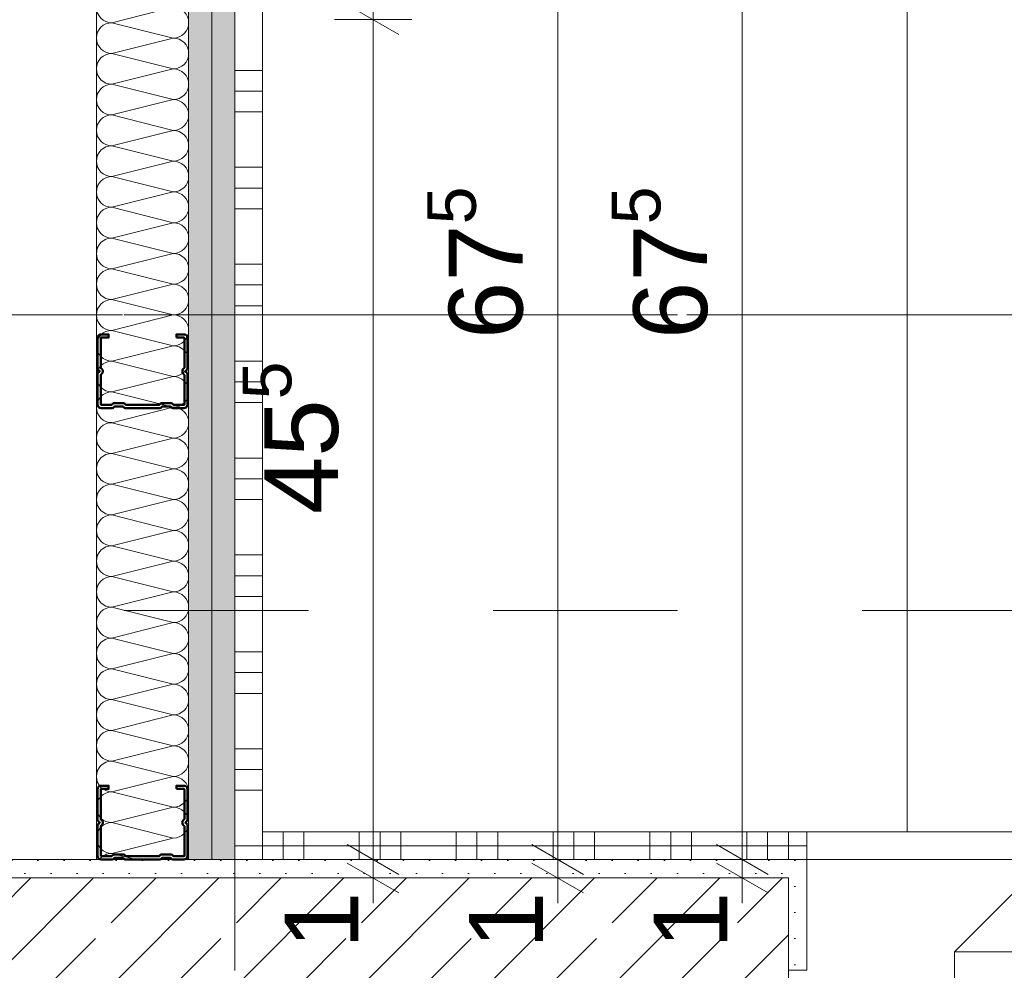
# Model space of a CAD drawing. Header units: metres. Extents: x -3.5 to 65.3, y -10.9 to 16.7.
# Tile 71 of 138: x 40.323 to 40.857, y 0.195 to 0.71. Entities that reach past the tile are written whole.
import ezdxf

# ---------------------------------------------------------------- set-up
doc = ezdxf.new("R2010")
doc.units = ezdxf.units.M
doc.header["$MEASUREMENT"] = 0
for name, pattern in [('Achse', [0.08, 0.04, -0.02, 0, -0.02]), ('Strichlinie doppelt', [0.218722, 0.105833, -0.042333, 0.028222, -0.042333]), ('Strichlinie eng', [0.046, 0.03, -0.016]), ('Untersicht', [0.04, 0.03, -0.01]), ('Wipeout_Contour', [1, 0, -1])]:
    doc.linetypes.add(name, pattern=pattern)
for name, color, linetype in [('102 - Bemaßung_ Beschriftung.Detail_ Ausschnitt', 7, 'Continuous'), ('451 - Universal.Achsen Raster', 7, 'Continuous'), ('604 - Struktur.Wand Aussen', 7, 'Continuous'), ('608 - Struktur.Träger', 7, 'Continuous'), ('654 - Abdeckung.Wand Belag', 7, 'Continuous'), ('660 - Unterkonstruktion.Trockenbau', 7, 'Continuous'), ('Neubau_606 - Struktur.Wand Innen Ausbau', 7, 'Continuous'), ('Neubau_650 - Abdeckung.Fußboden Aufbau', 7, 'Continuous'), ('Neubau_653 - Abdeckung.TB Verkofferung', 7, 'Continuous')]:
    doc.layers.add(name, color=color, linetype=linetype)
doc.styles.add('ERSTELLTER_STIL_1', font='txt')
doc.dimstyles.new('ERSTELLTER_STIL__1', dxfattribs={"dimtxt": 0.04, "dimasz": 0.02128, "dimexe": 0.18, "dimexo": 0.0625, "dimgap": 0, "dimtad": 1, "dimzin": 0, "dimdsep": 46, "dimtxsty": 'ERSTELLTER_STIL_1', "dimblk": 'ARROWHEAD_2', "dimblk1": 'ARROWHEAD_2', "dimblk2": 'ARROWHEAD_2', "dimcen": 0.09, "dimse1": 1, "dimse2": 1, "dimclrd": 7, "dimclre": 7, "dimclrt": 7, "dimazin": 0, "dimtfac": 1, "dimtdec": 4, "dimtmove": 0, "dimatfit": 3, "dimfxl": 1, "dimtolj": 1, "dimtzin": 0, "dimarcsym": 0})
doc.dimstyles.new('ERSTELLTER_STIL__2', dxfattribs={"dimtxt": 0.04, "dimasz": 0.02128, "dimexe": 0.18, "dimexo": 0.0625, "dimgap": 0, "dimtad": 1, "dimzin": 0, "dimdsep": 46, "dimtxsty": 'ERSTELLTER_STIL_1', "dimblk": 'ARROWHEAD_2', "dimblk1": 'ARROWHEAD_2', "dimblk2": 'ARROWHEAD_2', "dimcen": 0.09, "dimse1": 1, "dimse2": 1, "dimclrd": 7, "dimclre": 7, "dimclrt": 7, "dimazin": 0, "dimtfac": 1, "dimtdec": 4, "dimtmove": 2, "dimatfit": 3, "dimfxl": 1, "dimtolj": 1, "dimtzin": 0, "dimarcsym": 0})
doc.dimstyles.new('ERSTELLTER_STIL__3', dxfattribs={"dimtxt": 0.04, "dimasz": 0.02128, "dimexe": 0.18, "dimexo": 0.0625, "dimgap": 0, "dimtad": 1, "dimtih": 1, "dimtoh": 1, "dimzin": 0, "dimdsep": 46, "dimtxsty": 'ERSTELLTER_STIL_1', "dimblk": 'ARROWHEAD_2', "dimblk1": 'ARROWHEAD_2', "dimblk2": 'ARROWHEAD_2', "dimcen": 0.09, "dimse1": 1, "dimse2": 1, "dimclrd": 7, "dimclre": 7, "dimclrt": 7, "dimazin": 0, "dimtfac": 1, "dimtdec": 4, "dimtmove": 0, "dimatfit": 3, "dimfxl": 1, "dimtolj": 1, "dimtzin": 0, "dimarcsym": 0})
pattern_1 = [(45, (0, 0), (-0.0070710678, 0.0070710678), [0, -0.01])]

# ---------------------------------------------------------------- blocks, each defined once
blk = doc.blocks.new('*X55')
at = {"layer": 'Neubau_606 - Struktur.Wand Innen Ausbau', "color": 7, "linetype": 'Continuous', "lineweight": 5}
for p, q in [((40.40669, 0.71665), (40.37336, 0.70832)), ((40.40669, 0.69999), (40.37336, 0.70832)), ((40.40669, 0.69999), (40.37336, 0.69165)), ((40.40669, 0.68332), (40.37336, 0.69165)), ((40.40669, 0.68332), (40.37336, 0.67499)), ((40.40669, 0.66665), (40.37336, 0.67499)), ((40.40669, 0.66665), (40.37336, 0.65832)), ((40.40669, 0.64999), (40.37336, 0.65832)), ((40.40669, 0.64999), (40.37336, 0.64165)), ((40.40669, 0.63332), (40.37336, 0.64165)), ((40.40669, 0.63332), (40.37336, 0.62499)), ((40.40669, 0.61665), (40.37336, 0.62499)), ((40.40669, 0.61665), (40.37336, 0.60832)), ((40.40669, 0.59999), (40.37336, 0.60832)), ((40.40669, 0.59999), (40.37336, 0.59165)), ((40.40669, 0.58332), (40.37336, 0.59165)), ((40.40669, 0.58332), (40.37336, 0.57499)), ((40.40669, 0.56665), (40.37336, 0.57499)), ((40.40669, 0.56665), (40.37336, 0.55832)), ((40.40669, 0.54999), (40.37336, 0.55832)), ((40.40669, 0.54999), (40.37336, 0.54165)), ((40.40669, 0.53332), (40.37336, 0.54165)), ((40.40669, 0.53332), (40.37336, 0.52499)), ((40.40669, 0.51665), (40.37336, 0.52499)), ((40.40669, 0.51665), (40.37336, 0.50832)), ((40.40669, 0.49999), (40.37336, 0.50832)), ((40.40669, 0.49999), (40.37336, 0.49165)), ((40.40669, 0.48332), (40.37336, 0.49165)), ((40.40669, 0.48332), (40.37336, 0.47499)), ((40.40669, 0.46665), (40.37336, 0.47499)), ((40.40669, 0.46665), (40.37336, 0.45832)), ((40.40669, 0.44999), (40.37336, 0.45832)), ((40.40669, 0.44999), (40.37336, 0.44165)), ((40.40669, 0.43332), (40.37336, 0.44165)), ((40.40669, 0.43332), (40.37336, 0.42499)), ((40.40669, 0.41665), (40.37336, 0.42499)), ((40.40669, 0.41665), (40.37336, 0.40832)), ((40.40669, 0.39999), (40.37336, 0.40832)), ((40.40669, 0.39999), (40.37336, 0.39165)), ((40.40669, 0.38332), (40.37336, 0.39165)), ((40.40669, 0.38332), (40.37336, 0.37499)), ((40.40669, 0.36665), (40.37336, 0.37499)), ((40.40669, 0.36665), (40.37336, 0.35832)), ((40.40669, 0.34999), (40.37336, 0.35832)), ((40.40669, 0.34999), (40.37336, 0.34165)), ((40.40669, 0.33332), (40.37336, 0.34165)), ((40.40669, 0.33332), (40.37336, 0.32499)), ((40.40669, 0.31665), (40.37336, 0.32499)), ((40.40669, 0.31665), (40.37336, 0.30832)), ((40.40669, 0.29999), (40.37336, 0.30832)), ((40.40669, 0.29999), (40.37336, 0.29165)), ((40.40669, 0.28332), (40.37336, 0.29165)), ((40.40669, 0.28332), (40.37336, 0.27499)), ((40.40669, 0.26665), (40.37336, 0.27499)), ((40.40669, 0.26665), (40.37336, 0.25832)), ((40.38664, 0.255), (40.37336, 0.25832))]:
    blk.add_line(p, q, dxfattribs=at)
for centre, start, end in [((40.37336, 0.71665), 180, 270), ((40.40669, 0.70832), 360, 90), ((40.37336, 0.69999), 90, 180), ((40.40669, 0.70832), 270, 360), ((40.37336, 0.69999), 180, 270), ((40.40669, 0.69165), 360, 90), ((40.37336, 0.68332), 90, 180), ((40.40669, 0.69165), 270, 360), ((40.37336, 0.68332), 180, 270), ((40.40669, 0.67499), 360, 90), ((40.37336, 0.66665), 90, 180), ((40.40669, 0.67499), 270, 360), ((40.37336, 0.66665), 180, 270), ((40.40669, 0.65832), 360, 90), ((40.37336, 0.64999), 90, 180), ((40.40669, 0.65832), 270, 360), ((40.37336, 0.64999), 180, 270), ((40.40669, 0.64165), 360, 90), ((40.37336, 0.63332), 90, 180), ((40.40669, 0.64165), 270, 360), ((40.37336, 0.63332), 180, 270), ((40.40669, 0.62499), 360, 90), ((40.37336, 0.61665), 90, 180), ((40.40669, 0.62499), 270, 360), ((40.37336, 0.61665), 180, 270), ((40.40669, 0.60832), 360, 90), ((40.37336, 0.59999), 90, 180), ((40.40669, 0.60832), 270, 360), ((40.37336, 0.59999), 180, 270), ((40.40669, 0.59165), 360, 90), ((40.37336, 0.58332), 90, 180), ((40.40669, 0.59165), 270, 360), ((40.37336, 0.58332), 180, 270), ((40.40669, 0.57499), 360, 90), ((40.37336, 0.56665), 90, 180), ((40.40669, 0.57499), 270, 360), ((40.37336, 0.56665), 180, 270), ((40.40669, 0.55832), 360, 90), ((40.37336, 0.54999), 90, 180), ((40.40669, 0.55832), 270, 360), ((40.37336, 0.54999), 180, 270), ((40.40669, 0.54165), 360, 90), ((40.37336, 0.53332), 90, 180), ((40.40669, 0.54165), 270, 360), ((40.37336, 0.53332), 180, 270), ((40.40669, 0.52499), 360, 90), ((40.37336, 0.51665), 90, 180), ((40.40669, 0.52499), 270, 360), ((40.37336, 0.51665), 180, 270), ((40.40669, 0.50832), 360, 90), ((40.37336, 0.49999), 90, 180), ((40.40669, 0.50832), 270, 360), ((40.37336, 0.49999), 180, 270), ((40.40669, 0.49165), 360, 90), ((40.37336, 0.48332), 90, 180), ((40.40669, 0.49165), 270, 360), ((40.37336, 0.48332), 180, 270), ((40.40669, 0.47499), 360, 90), ((40.37336, 0.46665), 90, 180), ((40.40669, 0.47499), 270, 360), ((40.37336, 0.46665), 180, 270), ((40.40669, 0.45832), 360, 90), ((40.37336, 0.44999), 90, 180), ((40.40669, 0.45832), 270, 360), ((40.37336, 0.44999), 180, 270), ((40.40669, 0.44165), 360, 90), ((40.37336, 0.43332), 90, 180), ((40.40669, 0.44165), 270, 360), ((40.37336, 0.43332), 180, 270), ((40.40669, 0.42499), 360, 90), ((40.37336, 0.41665), 90, 180), ((40.40669, 0.42499), 270, 360), ((40.37336, 0.41665), 180, 270), ((40.40669, 0.40832), 360, 90), ((40.37336, 0.39999), 90, 180), ((40.40669, 0.40832), 270, 360), ((40.37336, 0.39999), 180, 270), ((40.40669, 0.39165), 360, 90), ((40.37336, 0.38332), 90, 180), ((40.40669, 0.39165), 270, 360), ((40.37336, 0.38332), 180, 270), ((40.40669, 0.37499), 360, 90), ((40.37336, 0.36665), 90, 180), ((40.40669, 0.37499), 270, 360), ((40.37336, 0.36665), 180, 270), ((40.40669, 0.35832), 360, 90), ((40.37336, 0.34999), 90, 180), ((40.40669, 0.35832), 270, 360), ((40.37336, 0.34999), 180, 270), ((40.40669, 0.34165), 360, 90), ((40.37336, 0.33332), 90, 180), ((40.40669, 0.34165), 270, 360), ((40.37336, 0.33332), 180, 270), ((40.40669, 0.32499), 360, 90), ((40.37336, 0.31665), 90, 180), ((40.40669, 0.32499), 270, 360), ((40.37336, 0.31665), 180, 270), ((40.40669, 0.30832), 360, 90), ((40.37336, 0.29999), 90, 180), ((40.40669, 0.30832), 270, 360), ((40.37336, 0.29999), 180, 270), ((40.40669, 0.29165), 360, 90), ((40.37336, 0.28332), 90, 180), ((40.40669, 0.29165), 270, 360), ((40.37336, 0.28332), 180, 270), ((40.40669, 0.27499), 360, 90), ((40.37336, 0.26665), 90, 180), ((40.40669, 0.27499), 270, 360), ((40.37336, 0.26665), 180, 270), ((40.37336, 0.24999), 90, 143.0235), ((40.40669, 0.25832), 336.5149, 360)]:
    blk.add_arc(centre, 0.00833, start, end, dxfattribs=at)
blk = doc.blocks.new('*X79')
at = {"layer": '654 - Abdeckung.Wand Belag', "color": 7, "linetype": 'Continuous', "lineweight": 5}
for p, q in [((40.455, 0.26997), (40.455, 0.2625)), ((40.44753, 0.2625), (40.45503, 0.2625)), ((40.455, 0.2625), (40.455, 0.255))]:
    blk.add_line(p, q, dxfattribs=at)
blk = doc.blocks.new('*X80')
at = {"layer": '654 - Abdeckung.Wand Belag', "color": 7, "linetype": 'Continuous', "lineweight": 5}
for p, q in [((40.455, 0.27), (40.455, 0.26997)), ((40.44003, 0.2625), (40.44753, 0.2625))]:
    blk.add_line(p, q, dxfattribs=at)
blk = doc.blocks.new('*X81')
at = {"layer": '654 - Abdeckung.Wand Belag', "color": 7, "linetype": 'Continuous', "lineweight": 5}
for p, q in [((40.455, 0.735), (40.455, 0.6825)), ((40.44003, 0.6825), (40.45503, 0.6825)), ((40.455, 0.6825), (40.455, 0.63)), ((40.44003, 0.67125), (40.45503, 0.67125)), ((40.44003, 0.66), (40.45503, 0.66)), ((40.44003, 0.63), (40.45503, 0.63)), ((40.455, 0.63), (40.455, 0.5775)), ((40.44003, 0.61875), (40.45503, 0.61875)), ((40.44003, 0.6075), (40.45503, 0.6075)), ((40.44003, 0.5775), (40.45503, 0.5775)), ((40.455, 0.5775), (40.455, 0.525)), ((40.44003, 0.56625), (40.45503, 0.56625)), ((40.44003, 0.555), (40.45503, 0.555)), ((40.44003, 0.525), (40.45503, 0.525)), ((40.455, 0.525), (40.455, 0.4725)), ((40.44003, 0.51375), (40.45503, 0.51375)), ((40.44003, 0.5025), (40.45503, 0.5025)), ((40.44003, 0.4725), (40.45503, 0.4725)), ((40.455, 0.4725), (40.455, 0.42)), ((40.44003, 0.46125), (40.45503, 0.46125)), ((40.44003, 0.45), (40.45503, 0.45)), ((40.44003, 0.42), (40.45503, 0.42)), ((40.455, 0.42), (40.455, 0.3675)), ((40.44003, 0.40875), (40.45503, 0.40875)), ((40.44003, 0.3975), (40.45503, 0.3975)), ((40.44003, 0.3675), (40.45503, 0.3675)), ((40.455, 0.3675), (40.455, 0.315)), ((40.44003, 0.35625), (40.45503, 0.35625)), ((40.44003, 0.345), (40.45503, 0.345)), ((40.44003, 0.315), (40.45503, 0.315)), ((40.455, 0.315), (40.455, 0.27)), ((40.44003, 0.30375), (40.45503, 0.30375)), ((40.44003, 0.2925), (40.45503, 0.2925))]:
    blk.add_line(p, q, dxfattribs=at)
blk = doc.blocks.new('*X91')
at = {"layer": '654 - Abdeckung.Wand Belag', "color": 7, "linetype": 'Continuous', "lineweight": 5}
for p, q in [((40.46625, 0.27), (40.46625, 0.2625)), ((40.4775, 0.27), (40.4775, 0.2625)), ((40.5075, 0.27), (40.5075, 0.2625)), ((40.51875, 0.27), (40.51875, 0.2625)), ((40.53, 0.27), (40.53, 0.2625)), ((40.56, 0.27), (40.56, 0.2625)), ((40.57125, 0.27), (40.57125, 0.2625)), ((40.5825, 0.27), (40.5825, 0.2625)), ((40.6125, 0.27), (40.6125, 0.2625)), ((40.62375, 0.27), (40.62375, 0.2625)), ((40.635, 0.27), (40.635, 0.2625)), ((40.665, 0.27), (40.665, 0.2625)), ((40.67625, 0.27), (40.67625, 0.2625)), ((40.6875, 0.27), (40.6875, 0.2625)), ((40.7175, 0.27), (40.7175, 0.2625)), ((40.72875, 0.27), (40.72875, 0.2625)), ((40.74, 0.27), (40.74, 0.2625)), ((40.45503, 0.2625), (40.4775, 0.2625)), ((40.46625, 0.2625), (40.46625, 0.255)), ((40.4775, 0.2625), (40.53, 0.2625)), ((40.4775, 0.2625), (40.4775, 0.255)), ((40.5075, 0.2625), (40.5075, 0.255)), ((40.51875, 0.2625), (40.51875, 0.255)), ((40.53, 0.2625), (40.5825, 0.2625)), ((40.53, 0.2625), (40.53, 0.255)), ((40.56, 0.2625), (40.56, 0.255)), ((40.57125, 0.2625), (40.57125, 0.255)), ((40.5825, 0.2625), (40.635, 0.2625)), ((40.5825, 0.2625), (40.5825, 0.255)), ((40.6125, 0.2625), (40.6125, 0.255)), ((40.62375, 0.2625), (40.62375, 0.255)), ((40.635, 0.2625), (40.6875, 0.2625)), ((40.635, 0.2625), (40.635, 0.255)), ((40.665, 0.2625), (40.665, 0.255)), ((40.67625, 0.2625), (40.67625, 0.255)), ((40.6875, 0.2625), (40.74, 0.2625)), ((40.6875, 0.2625), (40.6875, 0.255)), ((40.7175, 0.2625), (40.7175, 0.255)), ((40.72875, 0.2625), (40.72875, 0.255)), ((40.74, 0.2625), (40.75, 0.2625)), ((40.74, 0.2625), (40.74, 0.255))]:
    blk.add_line(p, q, dxfattribs=at)
blk = doc.blocks.new('*D145')
at = {"layer": '102 - Bemaßung_ Beschriftung.Detail_ Ausschnitt', "color": 7, "linetype": 'Continuous', "lineweight": 5}
for p, q in [((40.70098, 0.26308), (40.72898, 0.24692)), ((40.73598, 0.255), (40.69398, 0.255)), ((40.70098, 0.25308), (40.72898, 0.23692)), ((40.71498, 0.245), (40.71498, 0.255)), ((40.73598, 0.245), (40.69398, 0.245)), ((40.71498, 0.23131), (40.71498, 0.245))]:
    blk.add_line(p, q, dxfattribs=at)
at = {"layer": '102 - Bemaßung_ Beschriftung.Detail_ Ausschnitt', "color": 7, "lineweight": 5, "insert": (40.70698, 0.20655), "char_height": 0.04, "attachment_point": 7, "rotation": 90, "style": 'ERSTELLTER_STIL_1'}
blk.add_mtext('\\A1;{\\pql;\\fArial|b0|i0|c0|p38;1}', dxfattribs=at)
blk = doc.blocks.new('ARROWHEAD_2')
at = {"color": 0, "linetype": 'Continuous', "lineweight": 0}
for p, q in [((-0.378, -0.655), (0.378, 0.655)), ((0, 0), (-1, 0))]:
    blk.add_line(p, q, dxfattribs=at)
blk = doc.blocks.new('*D147')
at = {"layer": '102 - Bemaßung_ Beschriftung.Detail_ Ausschnitt', "color": 7, "linetype": 'Continuous', "lineweight": 5}
for p, q in [((40.70098, 0.93806), (40.72898, 0.92189)), ((40.71498, 0.255), (40.71498, 0.92998)), ((40.70098, 0.26308), (40.72898, 0.24692)), ((40.73598, 0.255), (40.69398, 0.255))]:
    blk.add_line(p, q, dxfattribs=at)
at = {"layer": '102 - Bemaßung_ Beschriftung.Detail_ Ausschnitt', "color": 7, "lineweight": 5, "char_height": 0.04, "attachment_point": 7, "rotation": 90, "style": 'ERSTELLTER_STIL_1'}
for s, insert in [('\\A1;{\\pql;\\fArial|b0|i0|c0|p38;3}', (40.70698, 0.89153)), ('\\A1;{\\pql;\\fArial|b0|i0|c0|p38;67\\fArial|b0|i0|c0|p38;\\A1{\\H.66x;\\S5^  ;}}', (40.70763, 0.53694))]:
    blk.add_mtext(s, dxfattribs=dict(at, insert=insert))
blk = doc.blocks.new('*D148')
at = {"layer": '102 - Bemaßung_ Beschriftung.Detail_ Ausschnitt', "color": 7, "linetype": 'Continuous', "lineweight": 5}
for p, q in [((40.71498, 0.95998), (40.71498, 1.88998)), ((40.70098, 0.96806), (40.72898, 0.95189)), ((40.73598, 0.95998), (40.69398, 0.95998)), ((40.71498, 0.92998), (40.71498, 0.95998)), ((40.70098, 0.93806), (40.72898, 0.92189)), ((40.73598, 0.92998), (40.69398, 0.92998)), ((40.71498, 0.255), (40.71498, 0.92998))]:
    blk.add_line(p, q, dxfattribs=at)
blk = doc.blocks.new('*D159')
at = {"layer": '102 - Bemaßung_ Beschriftung.Detail_ Ausschnitt', "color": 7, "linetype": 'Continuous', "lineweight": 5}
for p, q in [((40.2, 1.0763), (40.2, 1.1183)), ((40.36502, 1.0763), (40.36502, 1.1183)), ((40.20808, 1.1113), (40.19192, 1.0833)), ((40.37311, 1.1113), (40.35694, 1.0833)), ((40.18631, 1.0973), (40.2, 1.0973)), ((40.2, 1.0973), (40.36502, 1.0973))]:
    blk.add_line(p, q, dxfattribs=at)
at = {"layer": '102 - Bemaßung_ Beschriftung.Detail_ Ausschnitt', "color": 7, "lineweight": 5, "insert": (40.24214, 1.10464), "char_height": 0.04, "attachment_point": 7, "style": 'ERSTELLTER_STIL_1'}
blk.add_mtext('\\A1;{\\pql;\\fArial|b0|i0|c0|p38;16\\fArial|b0|i0|c0|p38;\\A1{\\H.66x;\\S5^  ;}}', dxfattribs=at)
blk = doc.blocks.new('*D160')
at = {"layer": '102 - Bemaßung_ Beschriftung.Detail_ Ausschnitt', "color": 7, "linetype": 'Continuous', "lineweight": 5}
for p, q in [((40.44002, 1.0763), (40.44002, 1.1183)), ((40.37311, 1.1113), (40.35694, 1.0833)), ((40.44811, 1.1113), (40.43194, 1.0833)), ((40.36503, 1.0973), (40.44002, 1.0973))]:
    blk.add_line(p, q, dxfattribs=at)
at = {"layer": '102 - Bemaßung_ Beschriftung.Detail_ Ausschnitt', "color": 7, "lineweight": 5, "insert": (40.37733, 1.10487), "char_height": 0.04, "attachment_point": 7, "style": 'ERSTELLTER_STIL_1'}
blk.add_mtext('\\A1;{\\pql;\\fArial|b0|i0|c0|p38;7\\fArial|b0|i0|c0|p38;\\A1{\\H.66x;\\S5^  ;}}', dxfattribs=at)
at = {"color": 254, "linetype": 'Wipeout_Contour', "lineweight": 0, "ltscale": 161.685099}
blk.add_wipeout([(40.36983, 1.0978), (40.43522, 1.0978), (40.43522, 1.1528), (40.36983, 1.1528)], dxfattribs=at).dxf.layer = '102 - Bemaßung_ Beschriftung.Detail_ Ausschnitt'
blk = doc.blocks.new('*D161')
at = {"layer": '102 - Bemaßung_ Beschriftung.Detail_ Ausschnitt', "color": 7, "linetype": 'Continuous', "lineweight": 5}
for p, q in [((41.88999, 1.0763), (41.88999, 1.1183)), ((40.44811, 1.1113), (40.43194, 1.0833)), ((41.89807, 1.1113), (41.88191, 1.0833)), ((40.44003, 1.0973), (41.88999, 1.0973))]:
    blk.add_line(p, q, dxfattribs=at)
at = {"layer": '102 - Bemaßung_ Beschriftung.Detail_ Ausschnitt', "color": 7, "lineweight": 5, "char_height": 0.04, "attachment_point": 7, "style": 'ERSTELLTER_STIL_1'}
for s, insert in [('\\A1;{\\pql;\\fArial|b0|i0|c0|p38;1,45}', (41.09662, 1.1053)), ('\\A1;{\\pql;\\fArial|b0|i0|c0|p38;3}', (41.85154, 1.1053))]:
    blk.add_mtext(s, dxfattribs=dict(at, insert=insert))
blk = doc.blocks.new('*D197')
at = {"layer": '102 - Bemaßung_ Beschriftung.Detail_ Ausschnitt', "color": 7, "linetype": 'Continuous', "lineweight": 5}
for p, q in [((44.60099, 0.26308), (44.62899, 0.24692)), ((44.63599, 0.255), (44.59399, 0.255)), ((44.60099, 0.25308), (44.62899, 0.23692)), ((44.61499, 0.245), (44.61499, 0.255)), ((44.63599, 0.245), (44.59399, 0.245)), ((44.61499, 0.23131), (44.61499, 0.245))]:
    blk.add_line(p, q, dxfattribs=at)
at = {"layer": '102 - Bemaßung_ Beschriftung.Detail_ Ausschnitt', "color": 7, "lineweight": 5, "insert": (44.60699, 0.20655), "char_height": 0.04, "attachment_point": 7, "rotation": 90, "style": 'ERSTELLTER_STIL_1'}
blk.add_mtext('\\A1;{\\pql;\\fArial|b0|i0|c0|p38;1}', dxfattribs=at)
blk = doc.blocks.new('*D231')
at = {"layer": '102 - Bemaßung_ Beschriftung.Detail_ Ausschnitt', "color": 7, "linetype": 'Continuous', "lineweight": 5}
for p, q in [((43.03099, 0.26308), (43.05899, 0.24692)), ((43.06599, 0.255), (43.02399, 0.255)), ((43.03099, 0.25308), (43.05899, 0.23692)), ((43.04499, 0.245), (43.04499, 0.255)), ((43.06599, 0.245), (43.02399, 0.245)), ((43.04499, 0.23131), (43.04499, 0.245))]:
    blk.add_line(p, q, dxfattribs=at)
at = {"layer": '102 - Bemaßung_ Beschriftung.Detail_ Ausschnitt', "color": 7, "lineweight": 5, "insert": (43.03699, 0.20655), "char_height": 0.04, "attachment_point": 7, "rotation": 90, "style": 'ERSTELLTER_STIL_1'}
blk.add_mtext('\\A1;{\\pql;\\fArial|b0|i0|c0|p38;1}', dxfattribs=at)
blk = doc.blocks.new('*D239')
at = {"layer": '102 - Bemaßung_ Beschriftung.Detail_ Ausschnitt', "color": 7, "linetype": 'Continuous', "lineweight": 5}
for p, q in [((42.93099, 0.26308), (42.95899, 0.24692)), ((42.96599, 0.255), (42.92399, 0.255)), ((42.93099, 0.25308), (42.95899, 0.23692)), ((42.94499, 0.245), (42.94499, 0.255)), ((42.96599, 0.245), (42.92399, 0.245)), ((42.94499, 0.23131), (42.94499, 0.245))]:
    blk.add_line(p, q, dxfattribs=at)
at = {"layer": '102 - Bemaßung_ Beschriftung.Detail_ Ausschnitt', "color": 7, "lineweight": 5, "insert": (42.93699, 0.20655), "char_height": 0.04, "attachment_point": 7, "rotation": 90, "style": 'ERSTELLTER_STIL_1'}
blk.add_mtext('\\A1;{\\pql;\\fArial|b0|i0|c0|p38;1}', dxfattribs=at)
blk = doc.blocks.new('*D245')
at = {"layer": '102 - Bemaßung_ Beschriftung.Detail_ Ausschnitt', "color": 7, "linetype": 'Continuous', "lineweight": 5}
for p, q in [((42.83099, 0.26308), (42.85899, 0.24692)), ((42.86599, 0.255), (42.82399, 0.255)), ((42.83099, 0.25308), (42.85899, 0.23692)), ((42.84499, 0.245), (42.84499, 0.255)), ((42.86599, 0.245), (42.82399, 0.245)), ((42.84499, 0.23131), (42.84499, 0.245))]:
    blk.add_line(p, q, dxfattribs=at)
at = {"layer": '102 - Bemaßung_ Beschriftung.Detail_ Ausschnitt', "color": 7, "lineweight": 5, "insert": (42.83699, 0.20655), "char_height": 0.04, "attachment_point": 7, "rotation": 90, "style": 'ERSTELLTER_STIL_1'}
blk.add_mtext('\\A1;{\\pql;\\fArial|b0|i0|c0|p38;1}', dxfattribs=at)
blk = doc.blocks.new('*D257')
at = {"layer": '102 - Bemaßung_ Beschriftung.Detail_ Ausschnitt', "color": 7, "linetype": 'Continuous', "lineweight": 5}
for p, q in [((40.60098, 0.26308), (40.62898, 0.24692)), ((40.63598, 0.255), (40.59398, 0.255)), ((40.60098, 0.25308), (40.62898, 0.23692)), ((40.61498, 0.245), (40.61498, 0.255)), ((40.63598, 0.245), (40.59398, 0.245)), ((40.61498, 0.23131), (40.61498, 0.245))]:
    blk.add_line(p, q, dxfattribs=at)
at = {"layer": '102 - Bemaßung_ Beschriftung.Detail_ Ausschnitt', "color": 7, "lineweight": 5, "insert": (40.60698, 0.20655), "char_height": 0.04, "attachment_point": 7, "rotation": 90, "style": 'ERSTELLTER_STIL_1'}
blk.add_mtext('\\A1;{\\pql;\\fArial|b0|i0|c0|p38;1}', dxfattribs=at)
blk = doc.blocks.new('*D258')
at = {"layer": '102 - Bemaßung_ Beschriftung.Detail_ Ausschnitt', "color": 7, "linetype": 'Continuous', "lineweight": 5}
for p, q in [((40.60098, 0.93806), (40.62898, 0.92189)), ((40.63598, 0.92998), (40.59398, 0.92998)), ((40.61498, 0.255), (40.61498, 0.92998)), ((40.60098, 0.26308), (40.62898, 0.24692)), ((40.63598, 0.255), (40.59398, 0.255))]:
    blk.add_line(p, q, dxfattribs=at)
at = {"layer": '102 - Bemaßung_ Beschriftung.Detail_ Ausschnitt', "color": 7, "lineweight": 5, "char_height": 0.04, "attachment_point": 7, "rotation": 90, "style": 'ERSTELLTER_STIL_1'}
for s, insert in [('\\A1;{\\pql;\\fArial|b0|i0|c0|p38;3}', (40.60698, 0.89153)), ('\\A1;{\\pql;\\fArial|b0|i0|c0|p38;67\\fArial|b0|i0|c0|p38;\\A1{\\H.66x;\\S5^  ;}}', (40.60763, 0.53694))]:
    blk.add_mtext(s, dxfattribs=dict(at, insert=insert))
blk = doc.blocks.new('*D268')
at = {"layer": '102 - Bemaßung_ Beschriftung.Detail_ Ausschnitt', "color": 7, "linetype": 'Continuous', "lineweight": 5}
for p, q in [((40.50098, 0.26308), (40.52898, 0.24692)), ((40.53598, 0.255), (40.49398, 0.255)), ((40.50098, 0.25308), (40.52898, 0.23692)), ((40.51498, 0.245), (40.51498, 0.255)), ((40.53598, 0.245), (40.49398, 0.245)), ((40.51498, 0.23131), (40.51498, 0.245))]:
    blk.add_line(p, q, dxfattribs=at)
at = {"layer": '102 - Bemaßung_ Beschriftung.Detail_ Ausschnitt', "color": 7, "lineweight": 5, "insert": (40.50698, 0.20655), "char_height": 0.04, "attachment_point": 7, "rotation": 90, "style": 'ERSTELLTER_STIL_1'}
blk.add_mtext('\\A1;{\\pql;\\fArial|b0|i0|c0|p38;1}', dxfattribs=at)
blk = doc.blocks.new('*D269')
at = {"layer": '102 - Bemaßung_ Beschriftung.Detail_ Ausschnitt', "color": 7, "linetype": 'Continuous', "lineweight": 5}
for p, q in [((40.50098, 0.71807), (40.52898, 0.7019)), ((40.51498, 0.255), (40.51498, 0.70998)), ((40.50098, 0.26308), (40.52898, 0.24692)), ((40.53598, 0.255), (40.49398, 0.255))]:
    blk.add_line(p, q, dxfattribs=at)
at = {"layer": '102 - Bemaßung_ Beschriftung.Detail_ Ausschnitt', "color": 7, "lineweight": 5, "insert": (40.50763, 0.44212), "char_height": 0.04, "attachment_point": 7, "rotation": 90, "style": 'ERSTELLTER_STIL_1'}
blk.add_mtext('\\A1;{\\pql;\\fArial|b0|i0|c0|p38;45\\fArial|b0|i0|c0|p38;\\A1{\\H.66x;\\S5^  ;}}', dxfattribs=at)
blk = doc.blocks.new('*D270')
at = {"layer": '102 - Bemaßung_ Beschriftung.Detail_ Ausschnitt', "color": 7, "linetype": 'Continuous', "lineweight": 5}
for p, q in [((40.50098, 1.18305), (40.52898, 1.16689)), ((40.53598, 1.17497), (40.49398, 1.17497)), ((40.51498, 0.70998), (40.51498, 1.17497)), ((40.50098, 0.71807), (40.52898, 0.7019)), ((40.53598, 0.70998), (40.49398, 0.70998)), ((40.51498, 0.255), (40.51498, 0.70998))]:
    blk.add_line(p, q, dxfattribs=at)
at = {"layer": '102 - Bemaßung_ Beschriftung.Detail_ Ausschnitt', "color": 7, "lineweight": 5, "insert": (40.50763, 0.85163), "char_height": 0.04, "attachment_point": 7, "rotation": 90, "style": 'ERSTELLTER_STIL_1'}
blk.add_mtext('\\A1;{\\pql;\\fArial|b0|i0|c0|p38;46\\fArial|b0|i0|c0|p38;\\A1{\\H.66x;\\S5^  ;}}', dxfattribs=at)
blk = doc.blocks.new('*D278')
at = {"layer": '102 - Bemaßung_ Beschriftung.Detail_ Ausschnitt', "color": 7, "linetype": 'Continuous', "lineweight": 5}
for p, q in [((40.27999, -0.58361), (40.27999, -0.54161)), ((40.74, -0.58361), (40.74, -0.54161)), ((40.28807, -0.54861), (40.27191, -0.57661)), ((40.74808, -0.54861), (40.73192, -0.57661)), ((40.27999, -0.56261), (40.74, -0.56261))]:
    blk.add_line(p, q, dxfattribs=at)
at = {"layer": '102 - Bemaßung_ Beschriftung.Detail_ Ausschnitt', "color": 7, "lineweight": 5, "insert": (40.47964, -0.55461), "char_height": 0.04, "attachment_point": 7, "style": 'ERSTELLTER_STIL_1'}
blk.add_mtext('\\A1;{\\pql;\\fArial|b0|i0|c0|p38;46}', dxfattribs=at)
blk = doc.blocks.new('*D289')
at = {"layer": '102 - Bemaßung_ Beschriftung.Detail_ Ausschnitt', "color": 7, "linetype": 'Continuous', "lineweight": 5}
for p, q in [((40.27999, -0.73361), (40.27999, -0.69161)), ((40.44002, -0.73361), (40.44002, -0.69161)), ((40.28807, -0.69861), (40.27191, -0.72661)), ((40.44811, -0.69861), (40.43194, -0.72661)), ((40.27999, -0.71261), (40.44002, -0.71261))]:
    blk.add_line(p, q, dxfattribs=at)
at = {"layer": '102 - Bemaßung_ Beschriftung.Detail_ Ausschnitt', "color": 7, "lineweight": 5, "insert": (40.32965, -0.70461), "char_height": 0.04, "attachment_point": 7, "style": 'ERSTELLTER_STIL_1'}
blk.add_mtext('\\A1;{\\pql;\\fArial|b0|i0|c0|p38;16}', dxfattribs=at)
blk = doc.blocks.new('*D290')
at = {"layer": '102 - Bemaßung_ Beschriftung.Detail_ Ausschnitt', "color": 7, "linetype": 'Continuous', "lineweight": 5}
for p, q in [((40.44811, -0.69861), (40.43194, -0.72661)), ((43.55307, -0.69861), (43.53691, -0.72661)), ((40.44003, -0.71261), (43.54499, -0.71261))]:
    blk.add_line(p, q, dxfattribs=at)
at = {"layer": '102 - Bemaßung_ Beschriftung.Detail_ Ausschnitt', "color": 7, "lineweight": 5, "char_height": 0.04, "attachment_point": 7, "style": 'ERSTELLTER_STIL_1'}
for s, insert in [('\\A1;{\\pql;\\fArial|b0|i0|c0|p38;3\\fArial|b0|i0|c0|p38;\\A1{\\H.66x;\\S5^  ;}}', (43.48651, -0.7053)), ('\\A1;{\\pql;\\fArial|b0|i0|c0|p38;3,10\\fArial|b0|i0|c0|p38;\\A1{\\H.66x;\\S5^  ;}}', (41.90408, -0.71238))]:
    blk.add_mtext(s, dxfattribs=dict(at, insert=insert))
blk = doc.blocks.new('*D291')
at = {"layer": '102 - Bemaßung_ Beschriftung.Detail_ Ausschnitt', "color": 7, "linetype": 'Continuous', "lineweight": 5}
for p, q in [((43.54499, -0.73361), (43.54499, -0.69161)), ((43.57999, -0.73361), (43.57999, -0.69161)), ((43.55307, -0.69861), (43.53691, -0.72661)), ((43.58807, -0.69861), (43.57191, -0.72661)), ((40.44003, -0.71261), (43.54499, -0.71261)), ((43.54499, -0.71261), (43.57999, -0.71261))]:
    blk.add_line(p, q, dxfattribs=at)

msp = doc.modelspace()

# ---------------------------------------------------------------- hatches: boundary and pattern name
at = {"layer": '604 - Struktur.Wand Aussen', "linetype": 'Continuous', "lineweight": 0, "true_color": 0x000000}
h = msp.add_hatch(dxfattribs=at)
h.set_pattern_fill('Gips_0001', color=18, style=0, pattern_type=2)
h.set_pattern_definition(pattern_1)
h.paths.add_polyline_path([(40.28999, 0.255), (40.28999, 0.245), (40.74, 0.245), (40.74, 0.255)])
h = msp.add_hatch(dxfattribs=at)
h.set_pattern_fill('Gips_0001', color=18, style=0, pattern_type=2)
h.set_pattern_definition(pattern_1)
h.paths.add_polyline_path([(40.74, 0.255), (40.74, 0.195), (40.75, 0.195), (40.75, 0.255)])
h = msp.add_hatch(dxfattribs=at)
h.set_pattern_fill('Beton__Stahlbeton_0001', color=18, style=0, pattern_type=2)
h.set_pattern_definition([(45, (0, 0), (-0.033941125, 0.033941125), []), (45, (-0.01697, 0.01697), (-0.033941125, 0.033941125), [0.036, -0.012])])
h.paths.add_polyline_path([(39.54, 0.125), (39.48, 0.125), (39.48, 0.005), (40.8, 0.005), (40.8, 0.125), (40.74, 0.125), (40.74, 0.195), (40.74, 0.245), (39.54, 0.245), (39.54, 0.195)])
at = {"layer": 'Neubau_606 - Struktur.Wand Innen Ausbau', "linetype": 'Continuous', "lineweight": 0, "true_color": 0x000000}
h = msp.add_hatch(dxfattribs=at)
h.set_pattern_fill('Gips_0001', color=18, style=0, pattern_type=2)
h.set_pattern_definition(pattern_1)
h.paths.add_polyline_path([(40.42753, 0.255), (40.42753, 3.81), (40.41503, 3.81), (40.41502, 0.255)])
h = msp.add_hatch(dxfattribs=at)
h.set_pattern_fill('Gips_0001', color=18, style=0, pattern_type=2)
h.set_pattern_definition(pattern_1)
h.paths.add_polyline_path([(40.44002, 0.255), (40.44003, 3.81), (40.42753, 3.81), (40.42753, 0.255)])
at = {"layer": 'Neubau_650 - Abdeckung.Fußboden Aufbau', "linetype": 'Continuous', "lineweight": 13, "true_color": 0xafafaf}
h = msp.add_hatch(dxfattribs=at)
h.set_pattern_fill('Raster_60x60_Fuge_2mm_0001', color=253, style=0, pattern_type=2)
h.set_pattern_definition([(0, (42.61, 3.81), (0, 0.602), []), (90, (42.61, 3.81), (-0.602, 0), [])])
h.paths.add_polyline_path([(40.44003, 3.81), (40.44002, 0.255), (43.54499, 0.255), (43.54499, 0.33, -0.414214), (43.49499, 0.28, -0.414214), (43.44499, 0.33, -0.414214), (43.39499, 0.28, -0.414214), (43.34499, 0.33, -0.414214), (43.39499, 0.38, -0.414214), (43.44499, 0.33, -0.414214), (43.49499, 0.38, -0.414214), (43.54499, 0.33), (43.54499, 3.81), (43.20999, 3.81), (43.20999, 3.935), (42.32499, 3.935), (42.32499, 3.81)])

# ---------------------------------------------------------------- linework, layer by layer
at = {"layer": '604 - Struktur.Wand Aussen', "color": 7, "linetype": 'Continuous', "lineweight": 9}
for p, q in [((40.83, 0.205), (41.52296, 0.89796)), ((41.94, 0.255), (40.75, 0.255))]:
    msp.add_line(p, q, dxfattribs=at)
at = {"layer": '604 - Struktur.Wand Aussen', "color": 7, "linetype": 'Continuous', "lineweight": 5}
for p, q in [((40.74, 0.255), (40.75, 0.255)), ((40.75, 0.245), (40.75, 0.255)), ((40.75, 0.245), (40.75, 0.255)), ((40.75, 0.195), (40.75, 0.245)), ((40.75, 0.195), (40.75, 0.245)), ((40.74, 0.195), (40.75, 0.195))]:
    msp.add_line(p, q, dxfattribs=at)
at = {"layer": '604 - Struktur.Wand Aussen', "color": 7, "linetype": 'Strichlinie eng', "lineweight": 9}
msp.add_line((41.94, 0.255), (40.75, 0.255), dxfattribs=at)
at = {"layer": '604 - Struktur.Wand Aussen', "color": 7, "linetype": 'Continuous', "lineweight": 13}
for p, q in [((40.74, 0.245), (39.54, 0.245)), ((40.74, 0.245), (40.74, 0.195)), ((40.91, 0.205), (40.83, 0.205)), ((40.83, 0.205), (40.83, 0.135)), ((40.74, 0.125), (40.74, 0.195))]:
    msp.add_line(p, q, dxfattribs=at)
at = {"layer": '604 - Struktur.Wand Aussen', "color": 7, "linetype": 'Continuous', "lineweight": 5, "flags": 128}
msp.add_lwpolyline([(40.74, 0.255), (40.28999, 0.255)], dxfattribs=at)
at = {"layer": '604 - Struktur.Wand Aussen', "color": 7, "linetype": 'Continuous', "lineweight": 9}
msp.add_point((40.75, 0.255), dxfattribs=at)
at = {"layer": '608 - Struktur.Träger', "color": 7, "linetype": 'Achse', "lineweight": 9}
msp.add_line((0.37999, 0.54998), (61.87999, 0.54998), dxfattribs=at)
at = {"layer": '608 - Struktur.Träger', "color": 7, "linetype": 'Untersicht', "lineweight": 13}
msp.add_line((0.37999, 0.38998), (61.87999, 0.38998), dxfattribs=at)
at = {"layer": '654 - Abdeckung.Wand Belag', "color": 7, "linetype": 'Continuous', "lineweight": 5, "flags": 128}
for points in [[(40.44003, 3.81), (40.44002, 0.255)], [(40.45502, 0.27), (40.45503, 3.795)], [(40.75, 0.27), (40.45502, 0.27)], [(40.75, 0.27), (40.75, 0.255)], [(40.44002, 0.255), (40.45502, 0.255)], [(40.45502, 0.255), (40.75, 0.255)]]:
    msp.add_lwpolyline(points, dxfattribs=at)
at = {"layer": 'Neubau_606 - Struktur.Wand Innen Ausbau', "color": 1, "linetype": 'Continuous', "lineweight": 5}
for p, q in [((40.41502, 0.255), (40.41503, 3.81)), ((40.42753, 0.255), (40.42753, 3.81))]:
    msp.add_line(p, q, dxfattribs=at)
at = {"layer": 'Neubau_606 - Struktur.Wand Innen Ausbau', "color": 1, "linetype": 'Continuous', "lineweight": 5, "flags": 128}
for points in [[(40.36503, 3.81), (40.36503, 0.255)], [(40.44002, 0.255), (40.44003, 3.81)], [(40.36503, 0.255), (40.44002, 0.255)]]:
    msp.add_lwpolyline(points, dxfattribs=at)
at = {"layer": 'Neubau_650 - Abdeckung.Fußboden Aufbau', "color": 1, "linetype": 'Continuous', "lineweight": 13, "flags": 128}
msp.add_lwpolyline([(43.54499, 0.33), (43.54499, 0.255), (40.44002, 0.255), (40.44003, 3.81), (42.32499, 3.81), (42.32499, 3.935)], dxfattribs=at)
at = {"layer": 'Neubau_653 - Abdeckung.TB Verkofferung', "color": 1, "linetype": 'Untersicht', "lineweight": 9}
msp.add_line((40.44003, 0.19498), (40.44003, 0.74948), dxfattribs=at)

# ---------------------------------------------------------------- block references
at = {"layer": '654 - Abdeckung.Wand Belag', "color": 7, "lineweight": 5}
for name in ['*X81', '*X80', '*X79', '*X91']:
    msp.add_blockref(name, (0, 0), dxfattribs=at)
at = {"layer": 'Neubau_606 - Struktur.Wand Innen Ausbau', "color": 1, "lineweight": 13}
msp.add_blockref('*X55', (0, 0), dxfattribs=at)

# ---------------------------------------------------------------- dimensions: what is measured, and where the dimension line sits
at = {"layer": '102 - Bemaßung_ Beschriftung.Detail_ Ausschnitt', "color": 7, "linetype": 'Continuous', "lineweight": 5}
for base, p1, p2, picture, middle in [((40.71498, 0.95998), (40.44003, 0.92998), (40.44003, 0.95998), '*D148', (40.68698, 0.90678)), ((40.71498, 0.92998), (40.44002, 0.255), (40.44003, 0.92998), '*D147', (40.68698, 0.62146)), ((40.71498, 0.255), (22.1775, 0.245), (40.44002, 0.255), '*D145', (40.68698, 0.2218))]:
    dim = msp.add_linear_dim(base=base, p1=p1, p2=p2, angle=90, dimstyle='ERSTELLTER_STIL__1', dxfattribs=at)
    dim.commit()
    dim.dimension.update_dxf_attribs({"geometry": picture, "text_midpoint": middle, "dimtype": 160, "text_rotation": 90})
dim = msp.add_linear_dim(base=(40.36503, 1.0973), p1=(40.2, 0.69998), p2=(40.36503, 0.255), dimstyle='ERSTELLTER_STIL__3', dxfattribs=at)
dim.commit()
dim.dimension.update_dxf_attribs({"geometry": '*D159', "text_midpoint": (40.32666, 1.1253), "dimtype": 160})

# ---------------------------------------------------------------- next in the draw order: dimensions: what is measured, and where the dimension line sits
dim = msp.add_linear_dim(base=(40.440025, 1.0972997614), p1=(40.365025, 0.255), p2=(40.440025, 0.255), dimstyle='ERSTELLTER_STIL__3', dxfattribs=at)
dim.commit()
dim.dimension.update_dxf_attribs({"geometry": '*D160', "text_midpoint": (40.4466015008, 1.1252997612), "dimtype": 160})

# ---------------------------------------------------------------- next in the draw order: wipeouts: each hides what was drawn before it
at = {"color": 254, "linetype": 'Wipeout_Contour', "lineweight": 0, "ltscale": 167.774864}
msp.add_wipeout([(43.13, 0.27), (40.75, 0.27), (40.75, 0.255), (43.13, 0.255)], dxfattribs=at).dxf.layer = '654 - Abdeckung.Wand Belag'

# ---------------------------------------------------------------- next in the draw order: linework, layer by layer
at = {"layer": '451 - Universal.Achsen Raster', "color": 160, "linetype": 'Strichlinie doppelt', "lineweight": 9, "true_color": 0x3232ff}
msp.add_line((64.93503, 0.54998), (-3.175, 0.54998), dxfattribs=at)
at = {"layer": '654 - Abdeckung.Wand Belag', "color": 7, "linetype": 'Continuous', "lineweight": 5, "flags": 128}
for points in [[(43.13, 0.27), (40.75, 0.27)], [(40.75, 0.27), (40.75, 0.255)], [(40.75, 0.255), (43.13, 0.255)]]:
    msp.add_lwpolyline(points, dxfattribs=at)
at = {"layer": '660 - Unterkonstruktion.Trockenbau', "color": 7, "linetype": 'Continuous', "lineweight": 50, "flags": 128}
for points in [[(40.40843, 0.53773), (40.40843, 0.53948), (40.41243, 0.53948, -0.414214), (40.41443, 0.53748), (40.41443, 0.52143, -0.267949), (40.41343, 0.5197, 0.57735), (40.41343, 0.51927, -0.267949), (40.41443, 0.51753), (40.41443, 0.50148, -0.414214), (40.41243, 0.49948), (40.40693, 0.49948, -0.250492), (40.40526, 0.50037, 0.250492), (40.40506, 0.50048), (40.4008, 0.50048, 0.250492), (40.40059, 0.50037, -0.250492), (40.39893, 0.49948), (40.38113, 0.49948, -0.250492), (40.37946, 0.50037, 0.250492), (40.37926, 0.50048), (40.375, 0.50048, 0.250492), (40.37479, 0.50037, -0.250492), (40.37313, 0.49948), (40.36763, 0.49948, -0.414214), (40.36563, 0.50148), (40.36563, 0.51753, -0.267949), (40.36663, 0.51927, 0.57735), (40.36663, 0.5197, -0.267949), (40.36563, 0.52143), (40.36563, 0.53748, -0.414214), (40.36763, 0.53948), (40.37163, 0.53948), (40.37163, 0.53773), (40.36763, 0.53773, 0.414214), (40.36738, 0.53748), (40.36738, 0.52143, 0.267949), (40.3675, 0.52121, -0.57735), (40.3675, 0.51775, 0.267949), (40.36738, 0.51753), (40.36738, 0.50148, 0.414214), (40.36763, 0.50123), (40.37313, 0.50123, 0.250492), (40.37333, 0.50134, -0.250492), (40.375, 0.50223), (40.37926, 0.50223, -0.250492), (40.38092, 0.50134, 0.250492), (40.38113, 0.50123), (40.39893, 0.50123, 0.250492), (40.39913, 0.50134, -0.250492), (40.4008, 0.50223), (40.40506, 0.50223, -0.250492), (40.40672, 0.50134, 0.250492), (40.40693, 0.50123), (40.41243, 0.50123, 0.414214), (40.41268, 0.50148), (40.41268, 0.51753, 0.267949), (40.41255, 0.51775, -0.57735), (40.41255, 0.52121, 0.267949), (40.41268, 0.52143), (40.41268, 0.53748, 0.414214), (40.41243, 0.53773)], [(40.40843, 0.29325), (40.40843, 0.295), (40.41243, 0.295, -0.414214), (40.41443, 0.293), (40.41443, 0.27695, -0.267949), (40.41343, 0.27522, 0.57735), (40.41343, 0.27478, -0.267949), (40.41443, 0.27305), (40.41443, 0.257, -0.414214), (40.41243, 0.255), (40.40693, 0.255, -0.250492), (40.40526, 0.25589, 0.250492), (40.40506, 0.256), (40.4008, 0.256, 0.250492), (40.40059, 0.25589, -0.250492), (40.39893, 0.255), (40.38113, 0.255, -0.250492), (40.37946, 0.25589, 0.250492), (40.37926, 0.256), (40.375, 0.256, 0.250492), (40.37479, 0.25589, -0.250492), (40.37313, 0.255), (40.36763, 0.255, -0.414214), (40.36563, 0.257), (40.36563, 0.27305, -0.267949), (40.36663, 0.27478, 0.57735), (40.36663, 0.27522, -0.267949), (40.36563, 0.27695), (40.36563, 0.293, -0.414214), (40.36763, 0.295), (40.37163, 0.295), (40.37163, 0.29325), (40.36763, 0.29325, 0.414214), (40.36738, 0.293), (40.36738, 0.27695, 0.267949), (40.3675, 0.27673, -0.57735), (40.3675, 0.27327, 0.267949), (40.36738, 0.27305), (40.36738, 0.257, 0.414214), (40.36763, 0.25675), (40.37313, 0.25675, 0.250492), (40.37333, 0.25686, -0.250492), (40.375, 0.25775), (40.37926, 0.25775, -0.250492), (40.38092, 0.25686, 0.250492), (40.38113, 0.25675), (40.39893, 0.25675, 0.250492), (40.39913, 0.25686, -0.250492), (40.4008, 0.25775), (40.40506, 0.25775, -0.250492), (40.40672, 0.25686, 0.250492), (40.40693, 0.25675), (40.41243, 0.25675, 0.414214), (40.41268, 0.257), (40.41268, 0.27305, 0.267949), (40.41255, 0.27327, -0.57735), (40.41255, 0.27673, 0.267949), (40.41268, 0.27695), (40.41268, 0.293, 0.414214), (40.41243, 0.29325)]]:
    msp.add_lwpolyline(points, format="xyb", close=True, dxfattribs=at)

# ---------------------------------------------------------------- next in the draw order: dimensions: what is measured, and where the dimension line sits
at = {"layer": '102 - Bemaßung_ Beschriftung.Detail_ Ausschnitt', "color": 7, "linetype": 'Continuous', "lineweight": 5}
for base, p1, p2, dimstyle, picture, middle in [((40.51498, 1.17497), (40.28999, 0.70998), (40.23503, 1.17497), 'ERSTELLTER_STIL__2', '*D270', (40.48698, 0.93615)), ((40.61498, 0.92998), (40.44002, 0.255), (40.44003, 0.92998), 'ERSTELLTER_STIL__1', '*D258', (40.58698, 0.62146)), ((40.51498, 0.70998), (40.44002, 0.255), (40.28999, 0.70998), 'ERSTELLTER_STIL__1', '*D269', (40.48698, 0.52664)), ((44.61499, 0.255), (22.1775, 0.245), (44.21499, 0.255), 'ERSTELLTER_STIL__1', '*D197', (44.58699, 0.2218)), ((43.04499, 0.255), (22.1775, 0.245), (43.54499, 0.255), 'ERSTELLTER_STIL__1', '*D231', (43.01699, 0.2218)), ((42.94499, 0.255), (22.1775, 0.245), (43.54499, 0.255), 'ERSTELLTER_STIL__1', '*D239', (42.91699, 0.2218)), ((42.84499, 0.255), (22.1775, 0.245), (43.54499, 0.255), 'ERSTELLTER_STIL__1', '*D245', (42.81699, 0.2218)), ((40.61498, 0.255), (22.1775, 0.245), (40.44002, 0.255), 'ERSTELLTER_STIL__1', '*D257', (40.58698, 0.2218)), ((40.51498, 0.255), (22.1775, 0.245), (40.44002, 0.255), 'ERSTELLTER_STIL__1', '*D268', (40.48698, 0.2218))]:
    dim = msp.add_linear_dim(base=base, p1=p1, p2=p2, angle=90, dimstyle=dimstyle, dxfattribs=at)
    dim.commit()
    dim.dimension.update_dxf_attribs({"geometry": picture, "text_midpoint": middle, "dimtype": 160, "text_rotation": 90})
for base, p1, p2, picture, middle in [((41.88999, 1.0973), (40.44002, 0.255), (41.88999, 0.95997), '*D161', (41.14857, 1.1253)), ((40.74, -0.56261), (40.27999, 0.69998), (40.74, 0.125), '*D278', (40.51013, -0.53461)), ((40.44002, -0.71261), (40.27999, 0.69998), (40.44002, 0.255), '*D289', (40.36015, -0.68461)), ((43.54499, -0.71261), (40.44002, 0.255), (43.54499, 0.255), '*D290', (42.01006, -0.68461)), ((43.579989, -0.712615), (43.5449891, 0.255), (43.579989, 0.2499823), '*D291', (43.5557795, -0.684615))]:
    dim = msp.add_linear_dim(base=base, p1=p1, p2=p2, dimstyle='ERSTELLTER_STIL__3', dxfattribs=at)
    dim.commit()
    dim.dimension.update_dxf_attribs({"geometry": picture, "text_midpoint": middle, "dimtype": 160})

doc.saveas('drawing.dxf')
